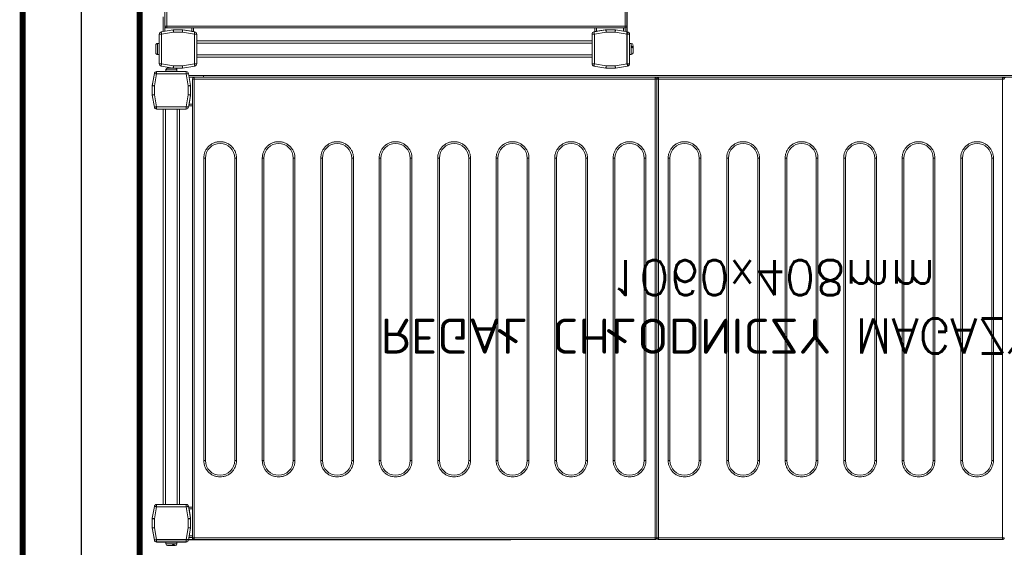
# Model space of a CAD drawing. Header units: millimetres. Extents: x 6161 to 8965, y -9035 to -5431.
# Tile 101 of 256: x 7813 to 7897, y -7169 to -7124. Entities that reach past the tile are written whole.
import ezdxf

# ---------------------------------------------------------------- set-up
doc = ezdxf.new("R2010")
doc.units = ezdxf.units.MM
doc.layers.add('Komory', color=132, linetype='Continuous')
doc.layers.add('Regały', color=3, linetype='Continuous')
doc.styles.add('RomanS', font='romans.shx')
doc.linetypes.add('BATTING', pattern='A,0.0001,-0.1,[134,ltypeshp.shx,S=0.1,R=0,X=-0.1,Y=0],-0.2,[134,ltypeshp.shx,S=0.1,R=180,X=0.1,Y=0],-0.1', length=0.4001)

# ---------------------------------------------------------------- blocks, each defined once
blk = doc.blocks.new('*U583')
at = {"const_width": 0.5}
blk.add_lwpolyline([(135, 330), (135, 340), (260, 340), (260, 0), (0, 0), (0, 340), (55, 340), (55, 330), (10, 330), (10, 10), (250, 10), (250, 330)], close=True, dxfattribs=at)
at = {"color": 253, "linetype": 'BATTING', "ltscale": 12, "true_color": 0xadadad}
blk.add_lwpolyline([(55, 335), (5, 335), (5, 5), (255, 5), (255, 335), (135, 335)], dxfattribs=at)
blk = doc.blocks.new('*U601')
at = {"lineweight": 15}
for p, q in [((1.726, 0), (1.819, 0)), ((0.182, -0.465), (0, -1.5)), ((0.182, -0.474), (0, -1.509)), ((0.379, -0.509), (0.2, -1.526)), ((2.904, -0.3), (0.379, -0.3)), ((0.379, -0.309), (0.379, -0.509)), ((2.904, -0.309), (0.379, -0.309)), ((2.904, -0.509), (0.379, -0.509)), ((1.167, -0.15), (1.167, -0.3)), ((2.117, -0.15), (1.167, -0.15)), ((1.876, -0.12), (1.765, -0.12)), ((2.117, -0.3), (2.117, -0.15)), ((2.904, -0.509), (2.904, -0.309)), ((3.083, -1.526), (2.904, -0.509)), ((3.283, -1.5), (3.101, -0.465)), ((3.283, -1.509), (3.101, -0.474)), ((3.433, -0.675), (3.138, -0.675)), ((3.433, -0.825), (3.164, -0.825)), ((3.433, -0.665), (3.433, -39.865)), ((3.583, -0.665), (3.433, -0.665)), ((42.983, -0.515), (3.583, -0.515)), ((3.583, -0.515), (3.583, -0.518)), ((3.583, -0.518), (3.583, -0.665)), ((42.983, -0.665), (3.583, -0.665)), ((3.583, -0.665), (3.583, -39.865)), ((42.983, -0.518), (42.983, -0.515)), ((42.983, -0.665), (42.983, -0.518)), ((43.133, -0.665), (42.983, -0.665)), ((42.983, -39.865), (42.983, -0.665)), ((43.133, -39.865), (43.133, -0.665)), ((43.283, -0.665), (43.133, -0.665)), ((43.283, -0.515), (43.283, -0.518)), ((72.683, -0.515), (43.283, -0.515)), ((43.283, -0.518), (43.283, -0.665)), ((72.683, -0.665), (43.283, -0.665)), ((43.283, -0.665), (43.283, -39.865)), ((72.683, -0.518), (72.683, -0.515)), ((72.683, -0.665), (72.683, -0.518)), ((72.833, -0.665), (72.683, -0.665)), ((72.683, -39.865), (72.683, -0.665)), ((0, -1.5), (0, -2.3)), ((0, -1.509), (0, -2.291)), ((0.2, -1.526), (0.2, -2.291)), ((3.083, -2.291), (3.083, -1.526)), ((3.283, -1.509), (3.283, -1.5)), ((3.283, -2.291), (3.283, -1.509)), ((0, -2.291), (0.2, -2.291)), ((0, -2.3), (0, -2.302)), ((0.003, -2.326), (0.182, -3.343)), ((0.2, -2.291), (0.379, -3.309)), ((2.904, -3.309), (3.083, -2.291)), ((3.083, -2.291), (3.283, -2.291)), ((3.101, -3.343), (3.28, -2.326)), ((3.283, -2.375), (3.151, -3.125)), ((3.283, -2.3), (3.283, -2.291)), ((3.283, -2.3), (3.283, -2.375)), ((3.283, -2.301), (3.283, -2.3)), ((0.379, -3.309), (2.904, -3.309)), ((0.379, -3.309), (0.379, -3.509)), ((2.904, -3.509), (2.904, -3.309)), ((3.433, -3.275), (3.125, -3.275)), ((3.433, -3.125), (3.151, -3.125)), ((0.379, -3.509), (2.904, -3.509)), ((0.942, -3.509), (0.942, -37.3)), ((1.142, -3.509), (1.142, -37.3)), ((2.142, -3.509), (2.142, -37.3)), ((2.342, -3.509), (2.342, -37.3)), ((0.182, -37.465), (0, -38.5)), ((0, -38.5), (0.182, -37.465)), ((0.379, -37.5), (0.2, -38.517)), ((0.379, -37.3), (0.379, -37.5)), ((2.904, -37.3), (0.379, -37.3)), ((2.904, -37.5), (0.379, -37.5)), ((2.904, -37.5), (2.904, -37.3)), ((3.083, -38.517), (2.904, -37.5)), ((3.283, -38.5), (3.101, -37.465)), ((3.433, -37.575), (3.125, -37.575)), ((3.151, -37.725), (3.283, -38.475)), ((3.433, -37.725), (3.151, -37.725)), ((0, -38.5), (0, -39.283)), ((0, -39.3), (0, -38.5)), ((0.2, -38.517), (0.2, -39.283)), ((3.083, -39.283), (3.083, -38.517)), ((3.283, -38.475), (3.283, -38.5)), ((3.283, -39.283), (3.283, -38.5)), ((0, -39.283), (0.2, -39.283)), ((0.182, -40.335), (0, -39.3)), ((0.003, -39.317), (0.182, -40.335)), ((0.2, -39.283), (0.379, -40.3)), ((2.904, -40.3), (3.083, -39.283)), ((3.083, -39.283), (3.283, -39.283)), ((3.101, -40.335), (3.28, -39.317)), ((3.283, -39.3), (3.28, -39.317)), ((3.283, -39.283), (3.283, -39.3)), ((0.379, -40.3), (2.904, -40.3)), ((0.379, -40.3), (0.379, -40.5)), ((2.904, -40.5), (2.904, -40.3)), ((4.383, -40.175), (3.129, -40.175)), ((4.383, -40.025), (3.155, -40.025)), ((3.433, -39.865), (3.583, -39.865)), ((3.583, -39.865), (42.983, -39.865)), ((3.583, -39.971), (3.583, -39.865)), ((3.583, -40.015), (3.583, -39.971)), ((3.583, -40.015), (42.983, -40.015)), ((4.383, -40.015), (4.383, -40.025)), ((101.583, -40.025), (4.383, -40.025)), ((4.383, -40.025), (4.383, -40.175)), ((101.583, -40.175), (4.383, -40.175)), ((42.983, -39.865), (42.983, -39.971)), ((42.983, -39.865), (43.133, -39.865)), ((42.983, -39.971), (42.983, -40.015)), ((43.133, -39.865), (43.283, -39.865)), ((43.283, -39.865), (72.683, -39.865)), ((43.283, -39.971), (43.283, -39.865)), ((43.283, -40.015), (43.283, -39.971)), ((43.283, -40.015), (72.683, -40.015)), ((72.683, -39.865), (72.833, -39.865)), ((72.683, -39.865), (72.683, -39.971)), ((72.683, -39.971), (72.683, -40.015)), ((0.379, -40.5), (2.904, -40.5)), ((1.167, -40.5), (1.167, -40.65)), ((1.167, -40.65), (2.117, -40.65)), ((1.17, -40.68), (1.173, -40.68)), ((2.11, -40.68), (2.114, -40.68)), ((2.117, -40.65), (2.117, -40.5))]:
    blk.add_line(p, q, dxfattribs=at)
blk.add_line((0.379, -0.509), (30.666, -0.509))
at = {"color": 253, "lineweight": 15, "true_color": 0xa6a6a6}
for p, q in [((4.403, -33.115), (4.403, -7.265)), ((4.403, -7.265), (4.553, -7.265)), ((4.553, -33.115), (4.553, -7.265)), ((7.053, -7.265), (7.053, -33.115)), ((7.053, -7.265), (7.203, -7.265)), ((7.203, -7.265), (7.203, -33.115)), ((9.403, -33.115), (9.403, -7.265)), ((9.403, -7.265), (9.553, -7.265)), ((9.553, -33.115), (9.553, -7.265)), ((12.053, -7.265), (12.053, -33.115)), ((12.053, -7.265), (12.203, -7.265)), ((12.203, -7.265), (12.203, -33.115)), ((14.403, -33.115), (14.403, -7.265)), ((14.403, -7.265), (14.553, -7.265)), ((14.553, -33.115), (14.553, -7.265)), ((17.053, -7.265), (17.053, -33.115)), ((17.053, -7.265), (17.203, -7.265)), ((17.203, -7.265), (17.203, -33.115)), ((19.403, -33.115), (19.403, -7.265)), ((19.403, -7.265), (19.553, -7.265)), ((19.553, -33.115), (19.553, -7.265)), ((22.053, -7.265), (22.053, -33.115)), ((22.053, -7.265), (22.203, -7.265)), ((22.203, -7.265), (22.203, -33.115)), ((24.403, -33.115), (24.403, -7.265)), ((24.403, -7.265), (24.553, -7.265)), ((24.553, -33.115), (24.553, -7.265)), ((27.053, -7.265), (27.053, -33.115)), ((27.053, -7.265), (27.203, -7.265)), ((27.203, -7.265), (27.203, -33.115)), ((29.403, -33.115), (29.403, -7.265)), ((29.403, -7.265), (29.553, -7.265)), ((29.553, -33.115), (29.553, -7.265)), ((32.053, -7.265), (32.053, -33.115)), ((32.053, -7.265), (32.203, -7.265)), ((32.203, -7.265), (32.203, -33.115)), ((34.403, -33.115), (34.403, -7.265)), ((34.403, -7.265), (34.553, -7.265)), ((34.553, -33.115), (34.553, -7.265)), ((37.053, -7.265), (37.053, -33.115)), ((37.053, -7.265), (37.203, -7.265)), ((37.203, -7.265), (37.203, -33.115)), ((39.403, -33.115), (39.403, -7.265)), ((39.403, -7.265), (39.553, -7.265)), ((39.553, -33.115), (39.553, -7.265)), ((42.053, -7.265), (42.053, -33.115)), ((42.053, -7.265), (42.203, -7.265)), ((42.203, -7.265), (42.203, -33.115)), ((44.103, -33.115), (44.103, -7.265)), ((44.103, -7.265), (44.253, -7.265)), ((44.253, -33.115), (44.253, -7.265)), ((46.753, -7.265), (46.753, -33.115)), ((46.753, -7.265), (46.903, -7.265)), ((46.903, -7.265), (46.903, -33.115)), ((49.103, -33.115), (49.103, -7.265)), ((49.103, -7.265), (49.253, -7.265)), ((49.253, -33.115), (49.253, -7.265)), ((51.753, -7.265), (51.753, -33.115)), ((51.753, -7.265), (51.903, -7.265)), ((51.903, -7.265), (51.903, -33.115)), ((54.103, -33.115), (54.103, -7.265)), ((54.103, -7.265), (54.253, -7.265)), ((54.253, -33.115), (54.253, -7.265)), ((56.753, -7.265), (56.753, -33.115)), ((56.753, -7.265), (56.903, -7.265)), ((56.903, -7.265), (56.903, -33.115)), ((59.103, -33.115), (59.103, -7.265)), ((59.103, -7.265), (59.253, -7.265)), ((59.253, -33.115), (59.253, -7.265)), ((61.753, -7.265), (61.753, -33.115)), ((61.753, -7.265), (61.903, -7.265)), ((61.903, -7.265), (61.903, -33.115)), ((64.103, -33.115), (64.103, -7.265)), ((64.103, -7.265), (64.253, -7.265)), ((64.253, -33.115), (64.253, -7.265)), ((66.753, -7.265), (66.753, -33.115)), ((66.753, -7.265), (66.903, -7.265)), ((66.903, -7.265), (66.903, -33.115)), ((69.103, -33.115), (69.103, -7.265)), ((69.103, -7.265), (69.253, -7.265)), ((69.253, -33.115), (69.253, -7.265)), ((71.753, -7.265), (71.753, -33.115)), ((71.753, -7.265), (71.903, -7.265)), ((71.903, -7.265), (71.903, -33.115)), ((4.403, -33.115), (4.553, -33.115)), ((7.203, -33.115), (7.053, -33.115)), ((9.403, -33.115), (9.553, -33.115)), ((12.203, -33.115), (12.053, -33.115)), ((14.403, -33.115), (14.553, -33.115)), ((17.203, -33.115), (17.053, -33.115)), ((19.403, -33.115), (19.553, -33.115)), ((22.203, -33.115), (22.053, -33.115)), ((24.403, -33.115), (24.553, -33.115)), ((27.203, -33.115), (27.053, -33.115)), ((29.403, -33.115), (29.553, -33.115)), ((32.203, -33.115), (32.053, -33.115)), ((34.403, -33.115), (34.553, -33.115)), ((37.203, -33.115), (37.053, -33.115)), ((39.403, -33.115), (39.553, -33.115)), ((42.203, -33.115), (42.053, -33.115)), ((44.103, -33.115), (44.253, -33.115)), ((46.903, -33.115), (46.753, -33.115)), ((49.103, -33.115), (49.253, -33.115)), ((51.903, -33.115), (51.753, -33.115)), ((54.103, -33.115), (54.253, -33.115)), ((56.903, -33.115), (56.753, -33.115)), ((59.103, -33.115), (59.253, -33.115)), ((61.903, -33.115), (61.753, -33.115)), ((64.103, -33.115), (64.253, -33.115)), ((66.903, -33.115), (66.753, -33.115)), ((69.103, -33.115), (69.253, -33.115)), ((71.903, -33.115), (71.753, -33.115))]:
    blk.add_line(p, q, dxfattribs=at)
at = {"lineweight": 15, "flags": 128}
for points in [[(0.379, -0.509), (0.341, -0.502), (0.304, -0.495), (0.27, -0.489), (0.24, -0.484), (0.216, -0.48), (0.197, -0.477), (0.186, -0.475), (0.182, -0.474)], [(3.101, -0.474), (3.097, -0.475), (3.086, -0.477), (3.068, -0.48), (3.043, -0.484), (3.013, -0.489), (2.979, -0.495), (2.942, -0.502), (2.904, -0.509)], [(0, -1.509), (0.003, -1.509), (0.012, -1.51), (0.027, -1.511), (0.047, -1.513), (0.071, -1.515), (0.1, -1.517), (0.132, -1.52), (0.165, -1.523), (0.2, -1.526)], [(3.083, -1.526), (3.122, -1.523), (3.16, -1.52), (3.194, -1.517), (3.225, -1.514), (3.249, -1.512), (3.268, -1.51), (3.279, -1.509), (3.283, -1.509)], [(0.2, -2.291), (0.162, -2.298), (0.125, -2.305), (0.091, -2.311), (0.061, -2.316), (0.036, -2.32), (0.018, -2.323), (0.007, -2.325), (0.003, -2.326)], [(3.28, -2.326), (3.276, -2.325), (3.265, -2.323), (3.247, -2.32), (3.222, -2.316), (3.193, -2.311), (3.159, -2.305), (3.122, -2.298), (3.083, -2.291)], [(0.182, -3.343), (0.186, -3.343), (0.197, -3.341), (0.216, -3.338), (0.24, -3.333), (0.27, -3.328), (0.304, -3.322), (0.341, -3.316), (0.379, -3.309)], [(2.904, -3.309), (2.942, -3.316), (2.979, -3.322), (3.013, -3.328), (3.043, -3.333), (3.068, -3.338), (3.086, -3.341), (3.097, -3.343), (3.101, -3.343)], [(3.151, -3.125), (3.146, -3.151), (3.142, -3.176), (3.138, -3.2), (3.134, -3.221), (3.131, -3.24), (3.128, -3.255), (3.126, -3.266), (3.125, -3.273), (3.125, -3.275)], [(0.379, -37.5), (0.341, -37.493), (0.304, -37.487), (0.27, -37.481), (0.24, -37.475), (0.216, -37.471), (0.197, -37.468), (0.186, -37.466), (0.182, -37.465)], [(3.101, -37.465), (3.097, -37.466), (3.086, -37.468), (3.068, -37.471), (3.043, -37.475), (3.013, -37.481), (2.979, -37.487), (2.942, -37.493), (2.904, -37.5)], [(3.125, -37.575), (3.125, -37.578), (3.127, -37.586), (3.129, -37.6), (3.132, -37.619), (3.136, -37.642), (3.141, -37.668), (3.146, -37.696), (3.151, -37.725)], [(0, -38.5), (0.004, -38.5), (0.015, -38.501), (0.034, -38.503), (0.059, -38.505), (0.089, -38.508), (0.123, -38.511), (0.161, -38.514), (0.2, -38.517)], [(3.083, -38.517), (3.118, -38.514), (3.152, -38.512), (3.183, -38.509), (3.212, -38.506), (3.236, -38.504), (3.256, -38.502), (3.271, -38.501), (3.28, -38.5), (3.283, -38.5)], [(0.2, -39.283), (0.162, -39.289), (0.125, -39.296), (0.091, -39.302), (0.061, -39.307), (0.036, -39.311), (0.018, -39.315), (0.007, -39.317), (0.003, -39.317)], [(3.28, -39.317), (3.276, -39.317), (3.265, -39.315), (3.247, -39.311), (3.222, -39.307), (3.193, -39.302), (3.159, -39.296), (3.122, -39.289), (3.083, -39.283)], [(0.182, -40.335), (0.186, -40.334), (0.197, -40.332), (0.216, -40.329), (0.24, -40.325), (0.27, -40.319), (0.304, -40.313), (0.341, -40.307), (0.379, -40.3)], [(2.904, -40.3), (2.942, -40.307), (2.979, -40.313), (3.013, -40.319), (3.043, -40.325), (3.068, -40.329), (3.086, -40.332), (3.097, -40.334), (3.101, -40.335)]]:
    blk.add_lwpolyline(points, dxfattribs=at)
at = {"lineweight": 15}
for centre, radius, start, end in [((0.379, -0.5), 0.2, 90, 170), ((0.379, -0.509), 0.2, 90, 170), ((1.317, -0.15), 0.15, 90, 180), ((1.967, -0.15), 0.15, 0, 90), ((2.904, -0.5), 0.2, 10, 90), ((2.904, -0.509), 0.2, 10, 90), ((0.2, -2.291), 0.2, 180, 190), ((3.083, -2.291), 0.2, 350, 0), ((0.379, -3.309), 0.2, 190, 270), ((2.904, -3.309), 0.2, 270, 350), ((0.379, -37.5), 0.2, 90, 170), ((0.379, -37.5), 0.2, 90, 170), ((2.904, -37.5), 0.2, 10, 90), ((0.2, -39.283), 0.2, 180, 190), ((3.083, -39.283), 0.2, 350, 0), ((0.379, -40.3), 0.2, 190, 270), ((0.379, -40.3), 0.2, 190, 270), ((2.904, -40.3), 0.2, 270, 350), ((3.583, -39.865), 0.15, 180, 270), ((42.983, -39.865), 0.15, 270, 0), ((43.283, -39.865), 0.15, 180, 270), ((72.683, -39.865), 0.15, 270, 0), ((72.983, -39.865), 0.15, 180, 270), ((1.317, -40.65), 0.15, 180, 191.53696), ((1.967, -40.65), 0.15, 348.46304, 0)]:
    blk.add_arc(centre, radius, start, end, dxfattribs=at)
at = {"color": 253, "lineweight": 15, "true_color": 0xa6a6a6}
for centre, start, end in [((5.803, -7.265), 0, 180), ((10.803, -7.265), 0, 180), ((15.803, -7.265), 0, 180), ((20.803, -7.265), 0, 180), ((25.803, -7.265), 0, 180), ((30.803, -7.265), 0, 180), ((35.803, -7.265), 0, 180), ((40.803, -7.265), 0, 180), ((45.503, -7.265), 0, 180), ((50.503, -7.265), 0, 180), ((55.503, -7.265), 0, 180), ((60.503, -7.265), 0, 180), ((65.503, -7.265), 0, 180), ((70.503, -7.265), 0, 180), ((5.803, -33.115), 180, 0), ((10.803, -33.115), 180, 0), ((15.803, -33.115), 180, 0), ((20.803, -33.115), 180, 0), ((25.803, -33.115), 180, 0), ((30.803, -33.115), 180, 0), ((35.803, -33.115), 180, 0), ((40.803, -33.115), 180, 0), ((45.503, -33.115), 180, 0), ((50.503, -33.115), 180, 0), ((55.503, -33.115), 180, 0), ((60.503, -33.115), 180, 0), ((65.503, -33.115), 180, 0), ((70.503, -33.115), 180, 0)]:
    blk.add_arc(centre, 1.25, start, end, dxfattribs=at)
at = {"lineweight": 15}
for points, knots in [([(1.708, 0), (1.672, 0), (1.597, 0), (1.486, 0), (1.395, 0), (1.338, 0), (1.312, 0), (1.318, 0), (1.319, 0)], [0, 0, 0, 0, 0.188945, 0.389816, 0.590684, 0.779625, 0.968579, 1, 1, 1, 1]), ([(1.765, -0.12), (1.763, -0.104), (1.759, -0.072), (1.746, -0.033), (1.729, -0.006), (1.715, -0.002), (1.708, 0)], [0, 0, 0, 0, 0.243636, 0.487267, 0.73198, 1, 1, 1, 1]), ([(1.921, 0), (1.915, 0), (1.893, 0), (1.849, 0), (1.819, 0)], [0, 0, 0, 0, 0.31192, 1, 1, 1, 1]), ([(1.819, 0), (1.826, -0.002), (1.839, -0.005), (1.856, -0.031), (1.87, -0.07), (1.874, -0.103), (1.876, -0.12)], [0, 0, 0, 0, 0.250222, 0.500532, 0.748158, 1, 1, 1, 1]), ([(3.583, -0.518), (3.573, -0.519), (3.553, -0.521), (3.523, -0.53), (3.497, -0.545), (3.467, -0.57), (3.439, -0.61), (3.435, -0.648), (3.433, -0.667)], [0, 0, 0, 0, 0.130769, 0.260026, 0.387968, 0.514575, 0.761736, 1, 1, 1, 1]), ([(43.133, -0.667), (43.131, -0.648), (43.128, -0.61), (43.1, -0.57), (43.07, -0.545), (43.043, -0.53), (43.014, -0.521), (42.993, -0.519), (42.983, -0.518)], [0, 0, 0, 0, 0.238262, 0.485424, 0.612031, 0.739977, 0.869231, 1, 1, 1, 1]), ([(43.283, -0.518), (43.273, -0.519), (43.253, -0.521), (43.223, -0.53), (43.197, -0.545), (43.167, -0.57), (43.139, -0.61), (43.135, -0.648), (43.133, -0.667)], [0, 0, 0, 0, 0.1307696, 0.2600246, 0.3879723, 0.5145698, 0.761734, 1, 1, 1, 1]), ([(72.833, -0.667), (72.831, -0.648), (72.828, -0.61), (72.8, -0.57), (72.77, -0.545), (72.743, -0.53), (72.714, -0.521), (72.693, -0.519), (72.683, -0.518)], [0, 0, 0, 0, 0.238266, 0.485414, 0.61202, 0.739978, 0.869219, 1, 1, 1, 1]), ([(1.173, -40.68), (1.178, -40.696), (1.188, -40.728), (1.223, -40.767), (1.268, -40.794), (1.304, -40.798), (1.322, -40.8)], [0, 0, 0, 0, 0.243643, 0.487245, 0.731956, 1, 1, 1, 1]), ([(1.322, -40.8), (1.332, -40.8), (1.353, -40.8), (1.43, -40.8), (1.53, -40.8), (1.642, -40.8), (1.753, -40.8), (1.853, -40.8), (1.93, -40.8), (1.951, -40.8), (1.961, -40.8)], [0, 0, 0, 0, 0.121175, 0.250001, 0.378823, 0.5, 0.621177, 0.749999, 0.878825, 1, 1, 1, 1]), ([(1.961, -40.8), (1.978, -40.798), (2.013, -40.795), (2.058, -40.769), (2.094, -40.73), (2.105, -40.697), (2.11, -40.68)], [0, 0, 0, 0, 0.250219, 0.500551, 0.74815, 1, 1, 1, 1])]:
    blk.add_open_spline(points, degree=3, knots=knots, dxfattribs=at)
at = {"color": 253, "lineweight": 15, "true_color": 0xa6a6a6}
for points, knots in [([(4.403, -7.265), (4.408, -7.18), (4.417, -7.004), (4.495, -6.743), (4.624, -6.492), (4.806, -6.268), (5.03, -6.086), (5.281, -5.956), (5.542, -5.881), (5.803, -5.857), (6.064, -5.881), (6.325, -5.956), (6.576, -6.086), (6.8, -6.268), (6.982, -6.492), (7.111, -6.743), (7.189, -7.004), (7.199, -7.18), (7.203, -7.265)], [0, 0, 0, 0, 0.058258, 0.120006, 0.18432, 0.25, 0.31568, 0.379994, 0.441742, 0.5, 0.558258, 0.620006, 0.68432, 0.75, 0.81568, 0.879994, 0.941742, 1, 1, 1, 1]), ([(9.403, -7.265), (9.408, -7.18), (9.417, -7.004), (9.495, -6.743), (9.624, -6.492), (9.806, -6.268), (10.03, -6.086), (10.281, -5.956), (10.542, -5.881), (10.803, -5.857), (11.064, -5.881), (11.325, -5.956), (11.576, -6.086), (11.8, -6.268), (11.982, -6.492), (12.111, -6.743), (12.189, -7.004), (12.199, -7.18), (12.203, -7.265)], [0, 0, 0, 0, 0.058258, 0.120006, 0.18432, 0.25, 0.31568, 0.379994, 0.441742, 0.5, 0.558258, 0.620006, 0.68432, 0.75, 0.81568, 0.879994, 0.941742, 1, 1, 1, 1]), ([(14.403, -7.265), (14.408, -7.18), (14.417, -7.004), (14.495, -6.743), (14.624, -6.492), (14.806, -6.268), (15.03, -6.086), (15.281, -5.956), (15.542, -5.881), (15.803, -5.857), (16.064, -5.881), (16.325, -5.956), (16.576, -6.086), (16.8, -6.268), (16.982, -6.492), (17.111, -6.743), (17.189, -7.004), (17.199, -7.18), (17.203, -7.265)], [0, 0, 0, 0, 0.058258, 0.120006, 0.18432, 0.25, 0.31568, 0.379994, 0.441742, 0.5, 0.558258, 0.620006, 0.68432, 0.75, 0.81568, 0.879994, 0.941742, 1, 1, 1, 1]), ([(19.403, -7.265), (19.408, -7.18), (19.417, -7.004), (19.495, -6.743), (19.624, -6.492), (19.806, -6.268), (20.03, -6.086), (20.281, -5.956), (20.542, -5.881), (20.803, -5.857), (21.064, -5.881), (21.325, -5.956), (21.576, -6.086), (21.8, -6.268), (21.982, -6.492), (22.111, -6.743), (22.189, -7.004), (22.199, -7.18), (22.203, -7.265)], [0, 0, 0, 0, 0.058258, 0.120006, 0.18432, 0.25, 0.31568, 0.379994, 0.441742, 0.5, 0.558258, 0.620006, 0.68432, 0.75, 0.81568, 0.879994, 0.941742, 1, 1, 1, 1]), ([(24.403, -7.265), (24.408, -7.18), (24.417, -7.004), (24.495, -6.743), (24.624, -6.492), (24.806, -6.268), (25.03, -6.086), (25.281, -5.956), (25.542, -5.881), (25.803, -5.857), (26.064, -5.881), (26.325, -5.956), (26.576, -6.086), (26.8, -6.268), (26.982, -6.492), (27.111, -6.743), (27.189, -7.004), (27.199, -7.18), (27.203, -7.265)], [0, 0, 0, 0, 0.058258, 0.120006, 0.18432, 0.25, 0.31568, 0.379994, 0.441742, 0.5, 0.558258, 0.620006, 0.68432, 0.75, 0.81568, 0.879994, 0.941742, 1, 1, 1, 1]), ([(29.403, -7.265), (29.408, -7.18), (29.417, -7.004), (29.495, -6.743), (29.624, -6.492), (29.806, -6.268), (30.03, -6.086), (30.281, -5.956), (30.542, -5.881), (30.803, -5.857), (31.064, -5.881), (31.325, -5.956), (31.576, -6.086), (31.8, -6.268), (31.982, -6.492), (32.111, -6.743), (32.189, -7.004), (32.199, -7.18), (32.203, -7.265)], [0, 0, 0, 0, 0.058258, 0.120006, 0.18432, 0.25, 0.31568, 0.379994, 0.441742, 0.5, 0.558258, 0.620006, 0.68432, 0.75, 0.81568, 0.879994, 0.941742, 1, 1, 1, 1]), ([(34.403, -7.265), (34.408, -7.18), (34.417, -7.004), (34.495, -6.743), (34.624, -6.492), (34.806, -6.268), (35.03, -6.086), (35.281, -5.956), (35.542, -5.881), (35.803, -5.857), (36.064, -5.881), (36.325, -5.956), (36.576, -6.086), (36.8, -6.268), (36.982, -6.492), (37.111, -6.743), (37.189, -7.004), (37.199, -7.18), (37.203, -7.265)], [0, 0, 0, 0, 0.058258, 0.120006, 0.18432, 0.25, 0.31568, 0.379994, 0.441742, 0.5, 0.558258, 0.620006, 0.68432, 0.75, 0.81568, 0.879994, 0.941742, 1, 1, 1, 1]), ([(39.403, -7.265), (39.408, -7.18), (39.417, -7.004), (39.495, -6.743), (39.624, -6.492), (39.806, -6.268), (40.03, -6.086), (40.281, -5.956), (40.542, -5.881), (40.803, -5.857), (41.064, -5.881), (41.325, -5.956), (41.576, -6.086), (41.8, -6.268), (41.982, -6.492), (42.111, -6.743), (42.189, -7.004), (42.199, -7.18), (42.203, -7.265)], [0, 0, 0, 0, 0.058258, 0.120006, 0.18432, 0.25, 0.31568, 0.379994, 0.441742, 0.5, 0.558258, 0.620005, 0.68432, 0.75, 0.81568, 0.879994, 0.941742, 1, 1, 1, 1]), ([(44.103, -7.265), (44.108, -7.18), (44.117, -7.004), (44.195, -6.743), (44.324, -6.492), (44.506, -6.268), (44.73, -6.086), (44.981, -5.956), (45.242, -5.881), (45.503, -5.857), (45.764, -5.881), (46.025, -5.956), (46.276, -6.086), (46.5, -6.268), (46.682, -6.492), (46.811, -6.743), (46.889, -7.004), (46.899, -7.18), (46.903, -7.265)], [0, 0, 0, 0, 0.058258, 0.120006, 0.18432, 0.25, 0.31568, 0.379995, 0.441742, 0.5, 0.558258, 0.620006, 0.68432, 0.75, 0.81568, 0.879994, 0.941742, 1, 1, 1, 1]), ([(49.103, -7.265), (49.108, -7.18), (49.117, -7.004), (49.195, -6.743), (49.324, -6.492), (49.506, -6.268), (49.73, -6.086), (49.981, -5.956), (50.242, -5.881), (50.503, -5.857), (50.764, -5.881), (51.025, -5.956), (51.276, -6.086), (51.5, -6.268), (51.682, -6.492), (51.811, -6.743), (51.889, -7.004), (51.899, -7.18), (51.903, -7.265)], [0, 0, 0, 0, 0.058258, 0.120006, 0.18432, 0.25, 0.31568, 0.379994, 0.441742, 0.5, 0.558258, 0.620005, 0.68432, 0.75, 0.81568, 0.879994, 0.941742, 1, 1, 1, 1]), ([(54.103, -7.265), (54.108, -7.18), (54.117, -7.004), (54.195, -6.743), (54.324, -6.492), (54.506, -6.268), (54.73, -6.086), (54.981, -5.956), (55.242, -5.881), (55.503, -5.857), (55.764, -5.881), (56.025, -5.956), (56.276, -6.086), (56.5, -6.268), (56.682, -6.492), (56.811, -6.743), (56.889, -7.004), (56.899, -7.18), (56.903, -7.265)], [0, 0, 0, 0, 0.058258, 0.120006, 0.18432, 0.25, 0.31568, 0.379994, 0.441742, 0.5, 0.558258, 0.620006, 0.68432, 0.75, 0.81568, 0.879994, 0.941742, 1, 1, 1, 1]), ([(59.103, -7.265), (59.108, -7.18), (59.117, -7.004), (59.195, -6.743), (59.324, -6.492), (59.506, -6.268), (59.73, -6.086), (59.981, -5.956), (60.242, -5.881), (60.503, -5.857), (60.764, -5.881), (61.025, -5.956), (61.276, -6.086), (61.5, -6.268), (61.682, -6.492), (61.811, -6.743), (61.889, -7.004), (61.899, -7.18), (61.903, -7.265)], [0, 0, 0, 0, 0.058258, 0.120006, 0.18432, 0.25, 0.31568, 0.379995, 0.441742, 0.5, 0.558258, 0.620005, 0.68432, 0.75, 0.81568, 0.879994, 0.941742, 1, 1, 1, 1]), ([(64.103, -7.265), (64.108, -7.18), (64.117, -7.004), (64.195, -6.743), (64.324, -6.492), (64.506, -6.268), (64.73, -6.086), (64.981, -5.956), (65.242, -5.881), (65.503, -5.857), (65.764, -5.881), (66.025, -5.956), (66.276, -6.086), (66.5, -6.268), (66.682, -6.492), (66.811, -6.743), (66.889, -7.004), (66.899, -7.18), (66.903, -7.265)], [0, 0, 0, 0, 0.058258, 0.120006, 0.184321, 0.25, 0.31568, 0.379995, 0.441741, 0.5, 0.558258, 0.620006, 0.68432, 0.75, 0.815679, 0.879994, 0.941742, 1, 1, 1, 1]), ([(69.103, -7.265), (69.108, -7.18), (69.117, -7.004), (69.195, -6.743), (69.324, -6.492), (69.506, -6.268), (69.73, -6.086), (69.981, -5.956), (70.242, -5.881), (70.503, -5.857), (70.764, -5.881), (71.025, -5.956), (71.276, -6.086), (71.5, -6.268), (71.682, -6.492), (71.811, -6.743), (71.889, -7.004), (71.899, -7.18), (71.903, -7.265)], [0, 0, 0, 0, 0.058258, 0.120006, 0.18432, 0.25, 0.31568, 0.379994, 0.441742, 0.5, 0.558259, 0.620005, 0.68432, 0.75, 0.81568, 0.879994, 0.941742, 1, 1, 1, 1]), ([(7.203, -33.115), (7.199, -33.2), (7.189, -33.376), (7.111, -33.637), (6.982, -33.888), (6.8, -34.112), (6.576, -34.294), (6.325, -34.424), (6.064, -34.499), (5.803, -34.523), (5.542, -34.499), (5.281, -34.424), (5.03, -34.294), (4.806, -34.112), (4.624, -33.888), (4.495, -33.637), (4.417, -33.376), (4.408, -33.2), (4.403, -33.115)], [0, 0, 0, 0, 0.058258, 0.120006, 0.18432, 0.25, 0.31568, 0.379994, 0.441742, 0.5, 0.558258, 0.620006, 0.68432, 0.75, 0.81568, 0.879994, 0.941742, 1, 1, 1, 1]), ([(12.203, -33.115), (12.199, -33.2), (12.189, -33.376), (12.111, -33.637), (11.982, -33.888), (11.8, -34.112), (11.576, -34.294), (11.325, -34.424), (11.064, -34.499), (10.803, -34.523), (10.542, -34.499), (10.281, -34.424), (10.03, -34.294), (9.806, -34.112), (9.624, -33.888), (9.495, -33.637), (9.417, -33.376), (9.408, -33.2), (9.403, -33.115)], [0, 0, 0, 0, 0.058258, 0.120006, 0.18432, 0.25, 0.31568, 0.379994, 0.441742, 0.5, 0.558258, 0.620006, 0.68432, 0.75, 0.81568, 0.879994, 0.941742, 1, 1, 1, 1]), ([(17.203, -33.115), (17.199, -33.2), (17.189, -33.376), (17.111, -33.637), (16.982, -33.888), (16.8, -34.112), (16.576, -34.294), (16.325, -34.424), (16.064, -34.499), (15.803, -34.523), (15.542, -34.499), (15.281, -34.424), (15.03, -34.294), (14.806, -34.112), (14.624, -33.888), (14.495, -33.637), (14.417, -33.376), (14.408, -33.2), (14.403, -33.115)], [0, 0, 0, 0, 0.058258, 0.120006, 0.18432, 0.25, 0.31568, 0.379994, 0.441742, 0.5, 0.558258, 0.620006, 0.68432, 0.75, 0.81568, 0.879994, 0.941742, 1, 1, 1, 1]), ([(22.203, -33.115), (22.199, -33.2), (22.189, -33.376), (22.111, -33.637), (21.982, -33.888), (21.8, -34.112), (21.576, -34.294), (21.325, -34.424), (21.064, -34.499), (20.803, -34.523), (20.542, -34.499), (20.281, -34.424), (20.03, -34.294), (19.806, -34.112), (19.624, -33.888), (19.495, -33.637), (19.417, -33.376), (19.408, -33.2), (19.403, -33.115)], [0, 0, 0, 0, 0.058258, 0.120006, 0.18432, 0.25, 0.31568, 0.379994, 0.441742, 0.5, 0.558258, 0.620006, 0.684321, 0.75, 0.81568, 0.879994, 0.941742, 1, 1, 1, 1]), ([(27.203, -33.115), (27.199, -33.2), (27.189, -33.376), (27.111, -33.637), (26.982, -33.888), (26.8, -34.112), (26.576, -34.294), (26.325, -34.424), (26.064, -34.499), (25.803, -34.523), (25.542, -34.499), (25.281, -34.424), (25.03, -34.294), (24.806, -34.112), (24.624, -33.888), (24.495, -33.637), (24.417, -33.376), (24.408, -33.2), (24.403, -33.115)], [0, 0, 0, 0, 0.058258, 0.120005, 0.18432, 0.25, 0.31568, 0.379994, 0.441742, 0.5, 0.558258, 0.620006, 0.684321, 0.75, 0.81568, 0.879994, 0.941742, 1, 1, 1, 1]), ([(32.203, -33.115), (32.199, -33.2), (32.189, -33.376), (32.111, -33.637), (31.982, -33.888), (31.8, -34.112), (31.576, -34.294), (31.325, -34.424), (31.064, -34.499), (30.803, -34.523), (30.542, -34.499), (30.281, -34.424), (30.03, -34.294), (29.806, -34.112), (29.624, -33.888), (29.495, -33.637), (29.417, -33.376), (29.408, -33.2), (29.403, -33.115)], [0, 0, 0, 0, 0.058258, 0.1200055, 0.1843203, 0.2500001, 0.3156796, 0.3799944, 0.441742, 0.5000001, 0.5582579, 0.6200055, 0.6843203, 0.7499998, 0.8156796, 0.8799944, 0.941742, 1, 1, 1, 1]), ([(37.203, -33.115), (37.199, -33.2), (37.189, -33.376), (37.111, -33.637), (36.982, -33.888), (36.8, -34.112), (36.576, -34.294), (36.325, -34.424), (36.064, -34.499), (35.803, -34.523), (35.542, -34.499), (35.281, -34.424), (35.03, -34.294), (34.806, -34.112), (34.624, -33.888), (34.495, -33.637), (34.417, -33.376), (34.408, -33.2), (34.403, -33.115)], [0, 0, 0, 0, 0.058258, 0.1200055, 0.1843201, 0.2499999, 0.3156797, 0.3799945, 0.4417421, 0.4999999, 0.558258, 0.6200056, 0.6843204, 0.7499999, 0.8156796, 0.8799944, 0.941742, 1, 1, 1, 1]), ([(42.203, -33.115), (42.199, -33.2), (42.189, -33.376), (42.111, -33.637), (41.982, -33.888), (41.8, -34.112), (41.576, -34.294), (41.325, -34.424), (41.064, -34.499), (40.803, -34.523), (40.542, -34.499), (40.281, -34.424), (40.03, -34.294), (39.806, -34.112), (39.624, -33.888), (39.495, -33.637), (39.417, -33.376), (39.408, -33.2), (39.403, -33.115)], [0, 0, 0, 0, 0.058258, 0.120005, 0.18432, 0.25, 0.315679, 0.379995, 0.441742, 0.5, 0.558258, 0.620006, 0.68432, 0.75, 0.81568, 0.879994, 0.941742, 1, 1, 1, 1]), ([(46.903, -33.115), (46.899, -33.2), (46.889, -33.376), (46.811, -33.637), (46.682, -33.888), (46.5, -34.112), (46.276, -34.294), (46.025, -34.424), (45.764, -34.499), (45.503, -34.523), (45.242, -34.499), (44.981, -34.424), (44.73, -34.294), (44.506, -34.112), (44.324, -33.888), (44.195, -33.637), (44.117, -33.376), (44.108, -33.2), (44.103, -33.115)], [0, 0, 0, 0, 0.058258, 0.120006, 0.18432, 0.25, 0.31568, 0.379994, 0.441742, 0.5, 0.558258, 0.620005, 0.684321, 0.75, 0.81568, 0.879995, 0.941742, 1, 1, 1, 1]), ([(51.903, -33.115), (51.899, -33.2), (51.889, -33.376), (51.811, -33.637), (51.682, -33.888), (51.5, -34.112), (51.276, -34.294), (51.025, -34.424), (50.764, -34.499), (50.503, -34.523), (50.242, -34.499), (49.981, -34.424), (49.73, -34.294), (49.506, -34.112), (49.324, -33.888), (49.195, -33.637), (49.117, -33.376), (49.108, -33.2), (49.103, -33.115)], [0, 0, 0, 0, 0.058258, 0.120005, 0.18432, 0.25, 0.315679, 0.379995, 0.441742, 0.5, 0.558258, 0.620006, 0.68432, 0.75, 0.81568, 0.879994, 0.941742, 1, 1, 1, 1]), ([(56.903, -33.115), (56.899, -33.2), (56.889, -33.376), (56.811, -33.637), (56.682, -33.888), (56.5, -34.112), (56.276, -34.294), (56.025, -34.424), (55.764, -34.499), (55.503, -34.523), (55.242, -34.499), (54.981, -34.424), (54.73, -34.294), (54.506, -34.112), (54.324, -33.888), (54.195, -33.637), (54.117, -33.376), (54.108, -33.2), (54.103, -33.115)], [0, 0, 0, 0, 0.058258, 0.120006, 0.18432, 0.25, 0.31568, 0.379994, 0.441742, 0.5, 0.558258, 0.620006, 0.68432, 0.75, 0.81568, 0.879994, 0.941742, 1, 1, 1, 1]), ([(61.903, -33.115), (61.899, -33.2), (61.889, -33.376), (61.811, -33.637), (61.682, -33.888), (61.5, -34.112), (61.276, -34.294), (61.025, -34.424), (60.764, -34.499), (60.503, -34.523), (60.242, -34.499), (59.981, -34.424), (59.73, -34.294), (59.506, -34.112), (59.324, -33.888), (59.195, -33.637), (59.117, -33.376), (59.108, -33.2), (59.103, -33.115)], [0, 0, 0, 0, 0.058258, 0.120005, 0.18432, 0.25, 0.315679, 0.379995, 0.441742, 0.5, 0.558258, 0.620005, 0.68432, 0.75, 0.81568, 0.879994, 0.941742, 1, 1, 1, 1]), ([(66.903, -33.115), (66.899, -33.2), (66.889, -33.376), (66.811, -33.637), (66.682, -33.888), (66.5, -34.112), (66.276, -34.294), (66.025, -34.424), (65.764, -34.499), (65.503, -34.523), (65.242, -34.499), (64.981, -34.424), (64.73, -34.294), (64.506, -34.112), (64.324, -33.888), (64.195, -33.637), (64.117, -33.376), (64.108, -33.2), (64.103, -33.115)], [0, 0, 0, 0, 0.058258, 0.120005, 0.184321, 0.25, 0.31568, 0.379994, 0.441742, 0.5, 0.558259, 0.620005, 0.68432, 0.75, 0.815679, 0.879995, 0.941742, 1, 1, 1, 1]), ([(71.903, -33.115), (71.899, -33.2), (71.889, -33.376), (71.811, -33.637), (71.682, -33.888), (71.5, -34.112), (71.276, -34.294), (71.025, -34.424), (70.764, -34.499), (70.503, -34.523), (70.242, -34.499), (69.981, -34.424), (69.73, -34.294), (69.506, -34.112), (69.324, -33.888), (69.195, -33.637), (69.117, -33.376), (69.108, -33.2), (69.103, -33.115)], [0, 0, 0, 0, 0.058258, 0.120006, 0.18432, 0.25, 0.31568, 0.379995, 0.441741, 0.5, 0.558258, 0.620006, 0.68432, 0.75, 0.81568, 0.879995, 0.941742, 1, 1, 1, 1])]:
    blk.add_open_spline(points, degree=3, knots=knots, dxfattribs=at)
at = {"color": 7, "insert": (53, -20.4), "char_height": 3, "width": 106, "attachment_point": 5, "style": 'RomanS'}
blk.add_mtext('REGAŁ CHŁODNICZY MAGAZYNOWY\\P1060x408mm', dxfattribs=at)
blk = doc.blocks.new('*U58')
at = {"lineweight": 15}
for p, q in [((1.726, 0), (1.819, 0)), ((0.182, -0.465), (0, -1.5)), ((0.182, -0.474), (0, -1.509)), ((0.379, -0.509), (0.2, -1.526)), ((2.904, -0.3), (0.379, -0.3)), ((0.379, -0.309), (0.379, -0.509)), ((2.904, -0.309), (0.379, -0.309)), ((2.904, -0.509), (0.379, -0.509)), ((1.167, -0.15), (1.167, -0.3)), ((2.117, -0.15), (1.167, -0.15)), ((1.876, -0.12), (1.765, -0.12)), ((2.117, -0.3), (2.117, -0.15)), ((2.904, -0.509), (2.904, -0.309)), ((3.083, -1.526), (2.904, -0.509)), ((3.283, -1.5), (3.101, -0.465)), ((3.283, -1.509), (3.101, -0.474)), ((3.433, -0.675), (3.138, -0.675)), ((3.433, -0.825), (3.164, -0.825)), ((3.433, -0.665), (3.433, -39.865)), ((3.583, -0.665), (3.433, -0.665)), ((3.583, -0.559), (3.583, -0.515)), ((32.983, -0.515), (3.583, -0.515)), ((3.583, -0.665), (3.583, -0.559)), ((3.583, -0.665), (3.583, -39.865)), ((32.983, -0.665), (3.583, -0.665)), ((0, -1.5), (0, -2.3)), ((0, -1.509), (0, -2.291)), ((0.2, -1.526), (0.2, -2.291)), ((3.083, -2.291), (3.083, -1.526)), ((3.283, -1.509), (3.283, -1.5)), ((3.283, -2.291), (3.283, -1.509)), ((0, -2.291), (0.2, -2.291)), ((0, -2.3), (0, -2.302)), ((0.003, -2.326), (0.182, -3.343)), ((0.2, -2.291), (0.379, -3.309)), ((2.904, -3.309), (3.083, -2.291)), ((3.083, -2.291), (3.283, -2.291)), ((3.101, -3.343), (3.28, -2.326)), ((3.283, -2.375), (3.151, -3.125)), ((3.283, -2.3), (3.283, -2.291)), ((3.283, -2.3), (3.283, -2.375)), ((3.283, -2.301), (3.283, -2.3)), ((0.379, -3.309), (2.904, -3.309)), ((0.379, -3.309), (0.379, -3.509)), ((2.904, -3.509), (2.904, -3.309)), ((3.433, -3.275), (3.125, -3.275)), ((3.433, -3.125), (3.151, -3.125)), ((0.379, -3.509), (2.904, -3.509)), ((0.942, -3.509), (0.942, -37.3)), ((1.142, -3.509), (1.142, -37.3)), ((2.142, -3.509), (2.142, -37.3)), ((2.342, -3.509), (2.342, -37.3)), ((0.182, -37.465), (0, -38.5)), ((0, -38.5), (0.182, -37.465)), ((0.379, -37.5), (0.2, -38.517)), ((0.379, -37.3), (0.379, -37.5)), ((2.904, -37.3), (0.379, -37.3)), ((2.904, -37.5), (0.379, -37.5)), ((2.904, -37.5), (2.904, -37.3)), ((3.083, -38.517), (2.904, -37.5)), ((3.283, -38.5), (3.101, -37.465)), ((3.433, -37.575), (3.125, -37.575)), ((3.151, -37.725), (3.283, -38.475)), ((3.433, -37.725), (3.151, -37.725)), ((0, -38.5), (0, -39.283)), ((0, -39.3), (0, -38.5)), ((0.2, -38.517), (0.2, -39.283)), ((3.083, -39.283), (3.083, -38.517)), ((3.283, -38.475), (3.283, -38.5)), ((3.283, -39.283), (3.283, -38.5)), ((0, -39.283), (0.2, -39.283)), ((0.182, -40.335), (0, -39.3)), ((0.003, -39.317), (0.182, -40.335)), ((0.2, -39.283), (0.379, -40.3)), ((2.904, -40.3), (3.083, -39.283)), ((3.083, -39.283), (3.283, -39.283)), ((3.101, -40.335), (3.28, -39.317)), ((3.283, -39.3), (3.28, -39.317)), ((3.283, -39.283), (3.283, -39.3)), ((0.379, -40.3), (0.379, -40.5)), ((0.379, -40.3), (2.904, -40.3)), ((2.904, -40.5), (2.904, -40.3)), ((4.383, -40.175), (3.129, -40.175)), ((4.383, -40.025), (3.155, -40.025)), ((3.433, -39.865), (3.583, -39.865)), ((3.583, -39.865), (32.983, -39.865)), ((3.583, -39.865), (3.583, -40.012)), ((3.583, -40.012), (3.583, -40.015)), ((3.583, -40.015), (32.983, -40.015)), ((0.379, -40.5), (2.904, -40.5)), ((1.167, -40.5), (1.167, -40.65)), ((1.167, -40.65), (2.117, -40.65)), ((1.17, -40.68), (1.173, -40.68)), ((2.11, -40.68), (2.114, -40.68)), ((2.117, -40.65), (2.117, -40.5))]:
    blk.add_line(p, q, dxfattribs=at)
blk.add_line((0.379, -0.509), (30.666, -0.509))
at = {"lineweight": 15, "flags": 128}
for points in [[(0.379, -0.509), (0.341, -0.502), (0.304, -0.495), (0.27, -0.489), (0.24, -0.484), (0.216, -0.48), (0.197, -0.477), (0.186, -0.475), (0.182, -0.474)], [(3.101, -0.474), (3.097, -0.475), (3.086, -0.477), (3.068, -0.48), (3.043, -0.484), (3.013, -0.489), (2.979, -0.495), (2.942, -0.502), (2.904, -0.509)], [(0, -1.509), (0.003, -1.509), (0.012, -1.51), (0.027, -1.511), (0.047, -1.513), (0.071, -1.515), (0.1, -1.517), (0.132, -1.52), (0.165, -1.523), (0.2, -1.526)], [(3.083, -1.526), (3.122, -1.523), (3.16, -1.52), (3.194, -1.517), (3.225, -1.514), (3.249, -1.512), (3.268, -1.51), (3.279, -1.509), (3.283, -1.509)], [(0.2, -2.291), (0.162, -2.298), (0.125, -2.305), (0.091, -2.311), (0.061, -2.316), (0.036, -2.32), (0.018, -2.323), (0.007, -2.325), (0.003, -2.326)], [(3.28, -2.326), (3.276, -2.325), (3.265, -2.323), (3.247, -2.32), (3.222, -2.316), (3.193, -2.311), (3.159, -2.305), (3.122, -2.298), (3.083, -2.291)], [(0.182, -3.343), (0.186, -3.343), (0.197, -3.341), (0.216, -3.338), (0.24, -3.333), (0.27, -3.328), (0.304, -3.322), (0.341, -3.316), (0.379, -3.309)], [(2.904, -3.309), (2.942, -3.316), (2.979, -3.322), (3.013, -3.328), (3.043, -3.333), (3.068, -3.338), (3.086, -3.341), (3.097, -3.343), (3.101, -3.343)], [(3.151, -3.125), (3.146, -3.154), (3.141, -3.182), (3.136, -3.208), (3.132, -3.231), (3.129, -3.25), (3.127, -3.264), (3.125, -3.272), (3.125, -3.275)], [(0.379, -37.5), (0.341, -37.493), (0.304, -37.487), (0.27, -37.481), (0.24, -37.475), (0.216, -37.471), (0.197, -37.468), (0.186, -37.466), (0.182, -37.465)], [(3.101, -37.465), (3.097, -37.466), (3.086, -37.468), (3.068, -37.471), (3.043, -37.475), (3.013, -37.481), (2.979, -37.487), (2.942, -37.493), (2.904, -37.5)], [(3.125, -37.575), (3.125, -37.578), (3.127, -37.586), (3.129, -37.6), (3.132, -37.619), (3.136, -37.642), (3.141, -37.668), (3.146, -37.696), (3.151, -37.725)], [(0, -38.5), (0.004, -38.5), (0.015, -38.501), (0.034, -38.503), (0.059, -38.505), (0.089, -38.508), (0.123, -38.511), (0.161, -38.514), (0.2, -38.517)], [(3.083, -38.517), (3.118, -38.514), (3.152, -38.512), (3.183, -38.509), (3.212, -38.506), (3.236, -38.504), (3.256, -38.502), (3.271, -38.501), (3.28, -38.5), (3.283, -38.5)], [(0.2, -39.283), (0.162, -39.289), (0.125, -39.296), (0.091, -39.302), (0.061, -39.307), (0.036, -39.311), (0.018, -39.315), (0.007, -39.317), (0.003, -39.317)], [(3.28, -39.317), (3.276, -39.317), (3.265, -39.315), (3.247, -39.311), (3.222, -39.307), (3.193, -39.302), (3.159, -39.296), (3.122, -39.289), (3.083, -39.283)], [(0.182, -40.335), (0.186, -40.334), (0.197, -40.332), (0.216, -40.329), (0.24, -40.325), (0.27, -40.319), (0.304, -40.313), (0.341, -40.307), (0.379, -40.3)], [(2.904, -40.3), (2.942, -40.307), (2.979, -40.313), (3.013, -40.319), (3.043, -40.325), (3.068, -40.329), (3.086, -40.332), (3.097, -40.334), (3.101, -40.335)]]:
    blk.add_lwpolyline(points, dxfattribs=at)
at = {"lineweight": 15}
for centre, radius, start, end in [((0.379, -0.5), 0.2, 90, 170), ((0.379, -0.509), 0.2, 90, 170), ((1.317, -0.15), 0.15, 90, 180), ((1.967, -0.15), 0.15, 0, 90), ((2.904, -0.5), 0.2, 10, 90), ((2.904, -0.509), 0.2, 10, 90), ((3.583, -0.665), 0.15, 90, 180), ((0.2, -2.291), 0.2, 180, 190), ((3.083, -2.291), 0.2, 350, 0), ((0.379, -3.309), 0.2, 190, 270), ((2.904, -3.309), 0.2, 270, 350), ((0.379, -37.5), 0.2, 90, 170), ((0.379, -37.5), 0.2, 90, 170), ((2.904, -37.5), 0.2, 10, 90), ((0.2, -39.283), 0.2, 180, 190), ((3.083, -39.283), 0.2, 350, 0), ((0.379, -40.3), 0.2, 190, 270), ((0.379, -40.3), 0.2, 190, 270), ((2.904, -40.3), 0.2, 270, 350), ((1.317, -40.65), 0.15, 180, 191.53696), ((1.967, -40.65), 0.15, 348.46304, 0)]:
    blk.add_arc(centre, radius, start, end, dxfattribs=at)
for points, knots in [([(1.708, 0), (1.672, 0), (1.597, 0), (1.486, 0), (1.395, 0), (1.338, 0), (1.312, 0), (1.318, 0), (1.319, 0)], [0, 0, 0, 0, 0.188945, 0.389816, 0.590684, 0.779625, 0.968579, 1, 1, 1, 1]), ([(1.765, -0.12), (1.763, -0.104), (1.759, -0.072), (1.746, -0.033), (1.729, -0.006), (1.715, -0.002), (1.708, 0)], [0, 0, 0, 0, 0.243636, 0.487267, 0.73198, 1, 1, 1, 1]), ([(1.921, 0), (1.915, 0), (1.893, 0), (1.849, 0), (1.819, 0)], [0, 0, 0, 0, 0.31192, 1, 1, 1, 1]), ([(1.819, 0), (1.826, -0.002), (1.839, -0.005), (1.856, -0.031), (1.87, -0.07), (1.874, -0.103), (1.876, -0.12)], [0, 0, 0, 0, 0.250222, 0.500532, 0.748158, 1, 1, 1, 1]), ([(3.433, -39.863), (3.435, -39.882), (3.439, -39.92), (3.467, -39.96), (3.497, -39.985), (3.523, -40), (3.553, -40.009), (3.573, -40.011), (3.583, -40.012)], [0, 0, 0, 0, 0.238266, 0.485424, 0.612038, 0.739974, 0.869231, 1, 1, 1, 1]), ([(1.173, -40.68), (1.178, -40.696), (1.188, -40.728), (1.223, -40.767), (1.268, -40.794), (1.304, -40.798), (1.322, -40.8)], [0, 0, 0, 0, 0.243643, 0.487245, 0.731956, 1, 1, 1, 1]), ([(1.322, -40.8), (1.332, -40.8), (1.353, -40.8), (1.43, -40.8), (1.53, -40.8), (1.642, -40.8), (1.753, -40.8), (1.853, -40.8), (1.93, -40.8), (1.951, -40.8), (1.961, -40.8)], [0, 0, 0, 0, 0.121175, 0.250001, 0.378823, 0.5, 0.621177, 0.749999, 0.878825, 1, 1, 1, 1]), ([(1.961, -40.8), (1.978, -40.798), (2.013, -40.795), (2.058, -40.769), (2.094, -40.73), (2.105, -40.697), (2.11, -40.68)], [0, 0, 0, 0, 0.250219, 0.500551, 0.74815, 1, 1, 1, 1])]:
    blk.add_open_spline(points, degree=3, knots=knots, dxfattribs=at)

msp = doc.modelspace()

# ---------------------------------------------------------------- block references
at = {"layer": 'Komory', "rotation": 179.9999999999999}
msp.add_blockref('*U583', (8073.242, -6977.742), dxfattribs=at)
at = {"layer": 'Regały', "linetype": 'Continuous', "lineweight": 25, "xscale": -1}
for name, p, rotation in [('*U58', (7865.422, -7127.991), 270), ('*U601', (7824.321, -7168.791), 180)]:
    msp.add_blockref(name, p, dxfattribs=dict(at, rotation=rotation))

doc.saveas('drawing.dxf')
